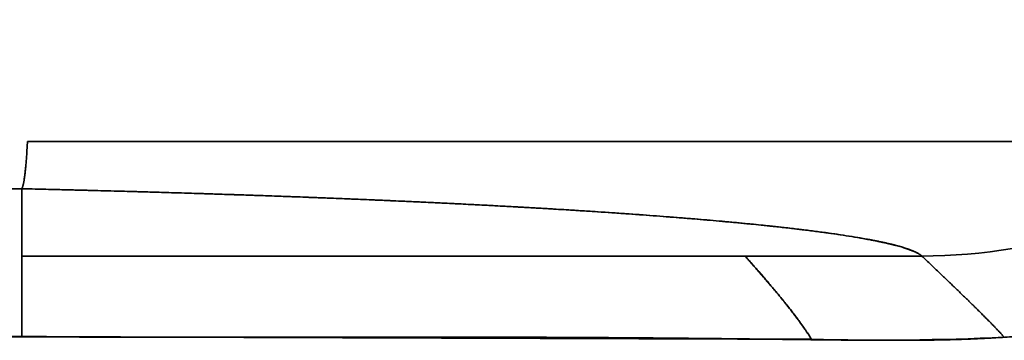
# Model space of a CAD drawing. Extents: x 46 to 342, y 25 to 270.
# Tile 93 of 256: x 257.32 to 266.2, y 58.36 to 61.26. Entities that reach past the tile are written whole.
import ezdxf

# ---------------------------------------------------------------- set-up
doc = ezdxf.new("R2010")
doc.units = 0
doc.layers.get('0').update_dxf_attribs({"lineweight": 13})

# ---------------------------------------------------------------- blocks, each defined once
blk = doc.blocks.new('BLOCK1')
at = {"color": 7, "lineweight": 35}
for p, q in [((-864.29, 81.7), (-908.756, 81.7)), ((-908.756, 81.7), (-867.766, 81.7)), ((-908.961, 79.993), (-931.781, 79.994)), ((-908.961, 79.993), (-931.763, 79.994)), ((-908.961, 77.565), (-882.857, 77.564)), ((-876.471, 77.565), (-908.961, 77.565))]:
    blk.add_line(p, q, dxfattribs=at)
at = {"color": 7, "lineweight": 35, "ltscale": 3.1454e-05}
blk.add_line((-908.96, 79.994), (-908.961, 79.993), dxfattribs=at)
at = {"color": 7, "lineweight": 35, "ltscale": 0.060699}
blk.add_line((-908.961, 77.565), (-908.961, 79.993), dxfattribs=at)
at = {"color": 7, "lineweight": 35, "ltscale": 0.133404}
blk.add_line((-908.961, 79.993), (-908.961, 74.656), dxfattribs=at)
at = {"color": 7, "lineweight": 35, "ltscale": 0.072712}
blk.add_line((-908.961, 74.657), (-908.961, 77.565), dxfattribs=at)
at = {"color": 7, "lineweight": 35, "ltscale": 0.159639}
blk.add_line((-876.471, 77.565), (-882.857, 77.565), dxfattribs=at)
at = {"color": 7, "lineweight": 35, "ltscale": 0.413835}
blk.add_line((-908.961, 74.656), (-925.515, 74.656), dxfattribs=at)
at = {"color": 7, "lineweight": 35}
for centre, radius, start, end in [((-876.464, 97.555), 19.99, 269.9792, 307.5173), ((-876.465, 97.555), 19.99, 269.9817, 307.5202), ((-923.513, 35608.395), 35528.405, 269.9866652, 270.0234666), ((-923.518, 35674.851), 35594.862, 269.9866994, 270.0234322), ((-709.022, 54882.003), 54807.711, 269.7909843, 269.8207872), ((-877.95, 169.066), 94.539, 268.48292, 272.70105)]:
    blk.add_arc(centre, radius, start, end, dxfattribs=at)
for points, knots in [([(-935.85, 74.656), (-935.325, 74.666), (-934.8, 74.673), (-934.276, 74.677), (-933.228, 74.679), (-932.178, 74.674), (-931.653, 74.671), (-930.419, 74.664), (-929.184, 74.658), (-928.474, 74.656), (-927.054, 74.654), (-925.634, 74.654), (-924.925, 74.654), (-922.166, 74.657), (-919.409, 74.658), (-916.959, 74.656), (-913.551, 74.651), (-910.142, 74.647), (-909.575, 74.646), (-907.013, 74.641), (-904.451, 74.637), (-903.249, 74.636), (-898.042, 74.635), (-892.834, 74.644), (-888.828, 74.646), (-883.403, 74.576), (-877.978, 74.516), (-876.607, 74.506), (-873.964, 74.55), (-871.336, 74.806), (-870.14, 74.989), (-867.692, 75.521), (-865.332, 76.37), (-864.15, 76.888), (-862.264, 77.863), (-860.489, 79.022), (-859.803, 79.508), (-856.597, 81.973), (-853.903, 85.033), (-852.189, 87.799), (-850.441, 91.835), (-849.352, 96.074), (-849.105, 97.21), (-848.639, 99.765), (-848.333, 102.342), (-848.201, 103.772), (-847.928, 107.418), (-847.786, 111.071), (-847.726, 113.346), (-847.687, 115.811), (-847.677, 118.276), (-847.676, 118.522), (-847.676, 118.767), (-847.676, 119.012)], [0, 0, 0, 0, 0, 0, 6.1738, 6.1738, 6.1738, 12.347601, 12.347601, 12.347601, 20.674235, 20.674235, 20.674235, 29.000869, 29.000869, 29.000869, 53.037649, 53.037649, 53.037649, 69.005071, 69.005071, 69.005071, 83.107759, 83.107759, 83.107759, 130.116283, 130.116283, 130.116283, 146.78261, 146.78261, 146.78261, 161.087777, 161.087777, 161.087777, 176.168755, 176.168755, 176.168755, 185.922772, 185.922772, 185.922772, 223.573462, 223.573462, 223.573462, 237.173051, 237.173051, 237.173051, 254.014924, 254.014924, 254.014924, 280.069973, 280.069973, 280.069973, 282.946941, 282.946941, 282.946941, 282.946941, 282.946941, 282.946941]), ([(-908.961, 79.993), (-903.596, 79.871), (-898.434, 79.709), (-893.55, 79.504), (-885.889, 79.071), (-880.375, 78.513), (-878.508, 78.254), (-877.147, 77.953), (-876.582, 77.645), (-876.539, 77.618), (-876.502, 77.591), (-876.471, 77.565)], [0, 0, 0, 0, 0, 0, 44.989099, 44.989099, 44.989099, 78.471585, 78.471585, 78.471585, 81.645327, 81.645327, 81.645327, 81.645327, 81.645327, 81.645327]), ([(-908.961, 79.993), (-904.335, 79.888), (-899.942, 79.755), (-895.867, 79.596), (-888.5, 79.23), (-882.938, 78.785), (-880.665, 78.547), (-878.318, 78.206), (-877.035, 77.852), (-876.77, 77.756), (-876.582, 77.661), (-876.471, 77.565)], [0, 0, 0, 0, 0, 0, 35.711265, 35.711265, 35.711265, 71.452112, 71.452112, 71.452112, 84.467139, 84.467139, 84.467139, 84.467139, 84.467139, 84.467139]), ([(-882.857, 77.564), (-882.418, 77.078), (-882.028, 76.625), (-881.688, 76.226), (-881.195, 75.617), (-880.815, 75.103), (-880.68, 74.911), (-880.559, 74.73), (-880.453, 74.56)], [0, 0, 0, 0, 0, 0, 33.50812, 33.50812, 33.50812, 55.783173, 55.783173, 55.783173, 55.783173, 55.783173, 55.783173])]:
    blk.add_open_spline(points, degree=5, knots=knots, dxfattribs=at)
for points in [[(-908.756, 81.7), (-908.788, 81.105), (-908.825, 80.627), (-908.865, 80.282), (-908.913, 80.074), (-908.96, 79.994)], [(-882.857, 77.565), (-882.127, 76.75), (-881.534, 76.056), (-881.072, 75.477), (-880.721, 74.987), (-880.453, 74.56)], [(-873.495, 74.632), (-873.825, 74.998), (-874.26, 75.443), (-874.833, 76.002), (-875.568, 76.706), (-876.471, 77.565)], [(-876.471, 77.565), (-875.568, 76.706), (-874.833, 76.002), (-874.26, 75.443), (-873.825, 74.998), (-873.495, 74.632)]]:
    blk.add_open_spline(points, degree=5, dxfattribs=at)

msp = doc.modelspace()

# ---------------------------------------------------------------- block references
at = {"lineweight": 0, "xscale": 0.25, "yscale": 0.25, "zscale": 0.25}
msp.add_blockref('BLOCK1', (484.5779, 39.7324), dxfattribs=at)

doc.saveas('drawing.dxf')
